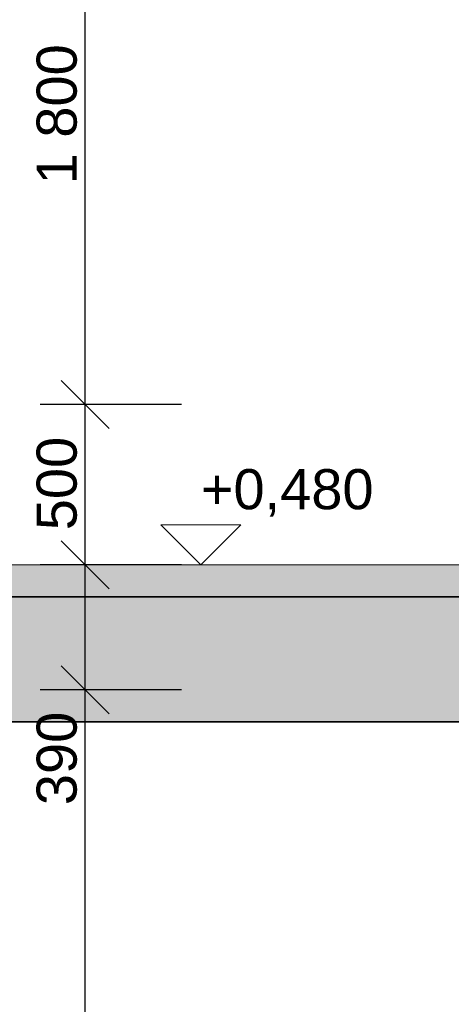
# Model space of a CAD drawing. Header units: millimetres. Extents: x -25478 to 4005, y -8416 to 11348.
# Tile 209 of 256: x -2229 to -883, y -891 to 2180. Entities that reach past the tile are written whole.
import ezdxf

# ---------------------------------------------------------------- set-up
doc = ezdxf.new("R2010")
doc.units = ezdxf.units.MM
doc.header["$MEASUREMENT"] = 0
doc.linetypes.add('Wipeout_Contour', pattern=[1000, 0, -1000])
for name, color, linetype in [('POHLED ZÁPADNÍ_1_Konstrukce - nosné', 7, 'Continuous'), ('POHLED ZÁPADNÍ_1_Kóty - SP', 7, 'Continuous'), ('POHLED ZÁPADNÍ_1_Nové_Kóty - SP', 7, 'Continuous'), ('POHLED ZÁPADNÍ_1_Situace - terén', 7, 'Continuous'), ('POHLED ZÁPADNÍ_1_Výplně - Povrchové', 7, 'Continuous'), ('POHLED ZÁPADNÍ_1_Výplně – Řezové', 7, 'Continuous')]:
    doc.layers.add(name, color=color, linetype=linetype)
doc.styles.add('GENEROVANÝ_STYL_2', font='txt')

msp = doc.modelspace()

# ---------------------------------------------------------------- linework, layer by layer
at = {"layer": 'POHLED ZÁPADNÍ_1_Kóty - SP', "color": 154, "linetype": 'Continuous', "lineweight": 13}
for p, q in [((-1664.2, 480), (-1789.2, 605)), ((-1789.2, 605), (-1539.2, 605)), ((-1539.2, 605), (-1664.2, 480)), ((-1664.2, 480), (-1757.9, 480)), ((-1664.2, 480), (-1364.2, 480))]:
    msp.add_line(p, q, dxfattribs=at)
at = {"layer": 'POHLED ZÁPADNÍ_1_Nové_Kóty - SP', "color": 1, "linetype": 'Continuous', "lineweight": 25}
for p, q in [((-2024.6, 980), (-2024.6, 2780)), ((-2099.6, 1055), (-1949.6, 905)), ((-1724.6, 980), (-2165.2, 980)), ((-2024.6, 480), (-2024.6, 980)), ((-2099.6, 555), (-1949.6, 405)), ((-1724.6, 480), (-2165.2, 480))]:
    msp.add_line(p, q, dxfattribs=at)

# ---------------------------------------------------------------- texts
at = {"layer": 'POHLED ZÁPADNÍ_1_Kóty - SP', "color": 1, "linetype": 'Continuous', "lineweight": 25, "char_height": 125, "attachment_point": 7, "rotation": 90, "style": 'GENEROVANÝ_STYL_2'}
for s, insert, width in [('\\A1;{\\pql;\\fArial|b0|i0|c0|p38;1\xa0800}', (-2049.6, 1666.3), 427.429), ('\\A1;{\\pql;\\fArial|b0|i0|c0|p38;500}', (-2049.6, 587.7), 284.572)]:
    msp.add_mtext(s, dxfattribs=dict(at, insert=insert, width=width))
at = {"layer": 'POHLED ZÁPADNÍ_1_Kóty - SP', "color": 154, "linetype": 'Continuous', "lineweight": 13, "insert": (-1664.2, 630), "char_height": 125, "width": 528.001, "attachment_point": 7, "style": 'GENEROVANÝ_STYL_2'}
msp.add_mtext('\\A1;{\\pql;\\fArial|b0|i0|c0|p38;+0,480}', dxfattribs=at)

# ---------------------------------------------------------------- wipeouts: each hides what was drawn before it
at = {"color": 254, "linetype": 'Wipeout_Contour', "lineweight": 0, "ltscale": 219704.281392}
msp.add_wipeout([(-18054.6, -3030), (-18054.6, -3518.9), (3805.8, -3518.9), (3805.8, -400.9), (2226.3, -400.9), (2226.3, -39.4), (650.2, 22.9), (648.8, -26.8), (199.5, -26.7), (199.5, -386.7), (-238.7, -386.7), (-228.7, -2180), (-174.7, -2180), (-174.7, -2550), (-982.7, -2550), (-982.7, -2180), (-6687.5, -2180), (-6684.3, -2380), (-7021, -2380), (-7021, -1980), (-9474.9, -10), (-10494.6, -10), (-10494.6, -29.7), (-10494.6, -1020), (-10974.2, -1020), (-10974.2, 380), (-16334.8, 380), (-16334.8, 11.4), (-15099.9, 11.4), (-15136.6, -3030)], dxfattribs=at).dxf.layer = 'POHLED ZÁPADNÍ_1_Situace - terén'

# ---------------------------------------------------------------- next in the draw order: linework, layer by layer
at = {"layer": 'POHLED ZÁPADNÍ_1_Konstrukce - nosné', "color": 7, "linetype": 'Continuous', "lineweight": 35, "flags": 128}
msp.add_lwpolyline([(-849.4, 380), (-2556, 380), (-5857.9, 380)], dxfattribs=at)
at = {"layer": 'POHLED ZÁPADNÍ_1_Nové_Kóty - SP', "color": 1, "linetype": 'Continuous', "lineweight": 25}
for p, q in [((-2024.6, 90), (-2024.6, 480)), ((-2099.6, 165), (-1949.6, 15)), ((-1724.6, 90), (-2165.2, 90))]:
    msp.add_line(p, q, dxfattribs=at)

# ---------------------------------------------------------------- next in the draw order: wipeouts: each hides what was drawn before it
at = {"color": 254, "linetype": 'Wipeout_Contour', "lineweight": 0, "ltscale": 35211.264546}
msp.add_wipeout([(-5847.6, -1980), (-4852.7, -1980), (-4852.7, -180), (-3952.8, -180), (-3952.8, -1980), (-866, -1980), (-866, -80), (-840.3, -80), (-840.3, -10), (-5847.6, -10)], dxfattribs=at).dxf.layer = 'POHLED ZÁPADNÍ_1_Výplně - Povrchové'

# ---------------------------------------------------------------- next in the draw order: hatches: boundary and pattern name
at = {"layer": 'POHLED ZÁPADNÍ_1_Situace - terén', "linetype": 'Continuous', "lineweight": 13}
msp.add_hatch(color=254, dxfattribs=at).paths.add_polyline_path([(-5858.4, -10), (-821.7, -10), (-821.7, 480), (-5858.4, 480)])
at = {"layer": 'POHLED ZÁPADNÍ_1_Výplně – Řezové', "linetype": 'Continuous', "lineweight": 13}
msp.add_hatch(color=254, dxfattribs=at).paths.add_polyline_path([(-2556, -10), (-849.4, -10), (-849.4, 380), (-2556, 380)])

# ---------------------------------------------------------------- next in the draw order: linework, layer by layer
at = {"layer": 'POHLED ZÁPADNÍ_1_Konstrukce - nosné', "color": 7, "linetype": 'Continuous', "lineweight": 35, "flags": 128}
msp.add_lwpolyline([(-849.4, -10), (-2556, -10), (-5847.6, -10)], dxfattribs=at)
at = {"layer": 'POHLED ZÁPADNÍ_1_Nové_Kóty - SP', "color": 1, "linetype": 'Continuous', "lineweight": 25}
msp.add_line((-2024.6, -1980), (-2024.6, 90), dxfattribs=at)
at = {"layer": 'POHLED ZÁPADNÍ_1_Situace - terén', "color": 7, "linetype": 'Continuous', "lineweight": 13, "flags": 128}
msp.add_lwpolyline([(-5858.4, -10), (-821.7, -10), (-821.7, 480), (-5858.4, 480)], close=True, dxfattribs=at)

# ---------------------------------------------------------------- next in the draw order: texts
at = {"layer": 'POHLED ZÁPADNÍ_1_Kóty - SP', "color": 1, "linetype": 'Continuous', "lineweight": 25, "insert": (-2049.6, -269.6), "char_height": 125, "width": 284.572, "attachment_point": 7, "rotation": 90, "style": 'GENEROVANÝ_STYL_2'}
msp.add_mtext('\\A1;{\\pql;\\fArial|b0|i0|c0|p38;390}', dxfattribs=at)

doc.saveas('drawing.dxf')
